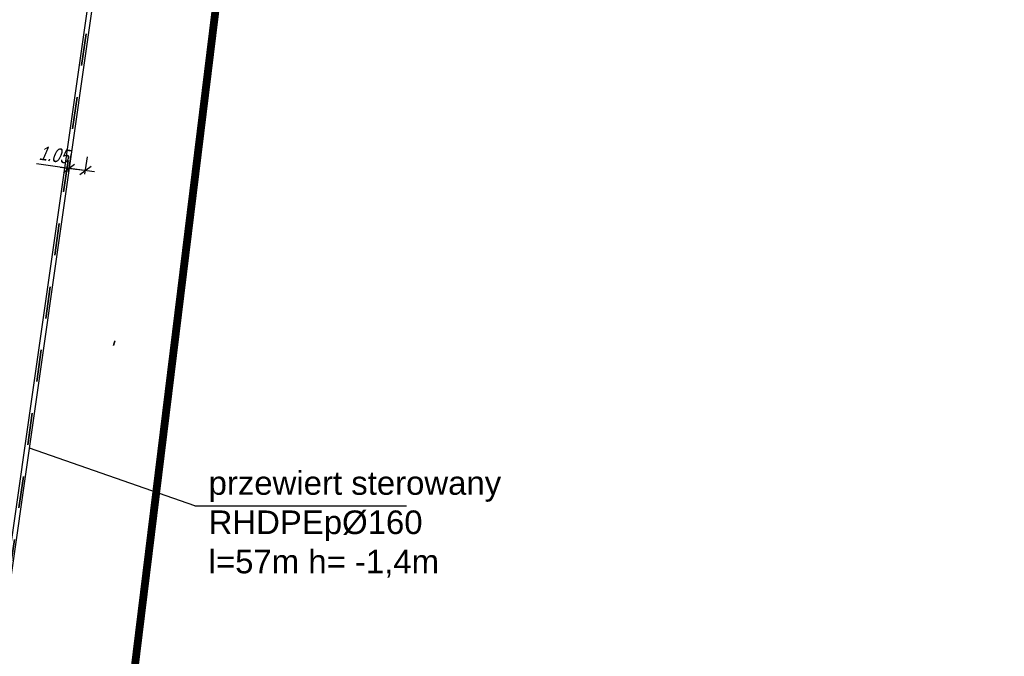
# Model space of a CAD drawing. Header units: millimetres. Extents: x 0 to 6566002, y 0 to 5716629.
# Tile 40 of 99: x 6564140 to 6564203, y 5715935 to 5715976. Entities that reach past the tile are written whole.
import ezdxf
from ezdxf import colors
from ezdxf.entities.mleader import LeaderData, LeaderLine
from ezdxf.math import Vec2, Vec3

# ---------------------------------------------------------------- set-up
doc = ezdxf.new("R2010")
doc.units = ezdxf.units.MM
for name, pattern in [('DASHED', [19.05, 12.7, -6.35]), ('DEMO2', [4.7625, 1.5875, -3.175]), ('JIS_02_1.0', [40.64, 20.32, -20.32])]:
    doc.linetypes.add(name, pattern=pattern)
doc.layers.add('!IS-W-OPIS RZĘDNYCH', color=160, linetype='Continuous', lineweight=13)
for name, color, linetype in [('E-OPIS', 10, 'Continuous'), ('E-PRZEPUST', 5, 'Continuous'), ('GRANICA', 10, 'DEMO2')]:
    doc.layers.add(name, color=color, linetype=linetype)
doc.styles.add('BIKWYM', font='BIKROMSW.SHX', dxfattribs={"width": 0.8, "oblique": 15})
doc.styles.get("Standard").update_dxf_attribs({"font": 'arial.ttf'})
doc.dimstyles.new('BZ_KR_500', dxfattribs={"dimscale": 5, "dimtxt": 0.18, "dimasz": 0.01, "dimexe": 0.18, "dimexo": 0, "dimgap": 0, "dimtad": 0, "dimzin": 0, "dimdsep": 46, "dimtxsty": 'BIKWYM', "dimblk": 'WYM-KR', "dimcen": 0, "dimdle": 0.18, "dimclrd": 256, "dimclre": 256, "dimclrt": 7, "dimadec": 0, "dimazin": 0, "dimtfac": 0.033333, "dimtmove": 0, "dimatfit": 3, "dimldrblk": 'WYM-KR', "dimfxl": 0.18, "dimfxlon": 1, "dimtvp": 0.8, "dimtolj": 1, "dimarcsym": 0})

# ---------------------------------------------------------------- blocks, each defined once
blk = doc.blocks.new('WYM-KR')
at = {"linetype": 'ByBlock'}
blk.add_line((11.52, 0), (-11.52, 0), dxfattribs=at)
at = {"color": 7, "linetype": 'ByBlock'}
blk.add_line((6.24, 6.24), (-6.24, -6.24), dxfattribs=at)
blk = doc.blocks.new('*D468')
at = {"layer": 'Defpoints', "color": 0, "transparency": 16777216}
for p in [(6564143.538, 5715965.998), (6564143.571, 5715966.229), (6564144.579, 5715965.85)]:
    blk.add_point(p, dxfattribs=at)
at = {"layer": 'E-OPIS', "lineweight": -2, "transparency": 16777216}
for p, q in [((6564143.538, 5715965.998), (6564143.698, 5715967.12)), ((6564144.579, 5715965.85), (6564144.739, 5715966.971)), ((6564143.571, 5715966.229), (6564141.484, 5715966.526)), ((6564144.563, 5715966.087), (6564143.621, 5715966.222))]:
    blk.add_line(p, q, dxfattribs=at)
at = {"layer": 'E-OPIS', "lineweight": -2, "transparency": 16777216, "xscale": 0.05, "yscale": 0.05, "zscale": 0.05}
for p, rotation in [((6564143.571, 5715966.229), 171.9013865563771), ((6564144.612, 5715966.08), 351.9013865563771)]:
    blk.add_blockref('WYM-KR', p, dxfattribs=dict(at, rotation=rotation))
at = {"layer": 'E-OPIS', "color": 7, "transparency": 16777216, "insert": (6564142.604, 5715967.093), "char_height": 0.9, "attachment_point": 5, "rotation": 351.90139, "style": 'BIKWYM'}
blk.add_mtext('\\A1;1.05', dxfattribs=at)

msp = doc.modelspace()

# ---------------------------------------------------------------- linework, layer by layer
at = {"color": 1, "linetype": 'JIS_02_1.0', "lineweight": 35, "ltscale": 0.1}
msp.add_arc((6564147.589, 5715954.76), 1.2, 156.00269, 170.9364, dxfattribs=at)
at = {"layer": 'E-OPIS'}
for q in [(6564141.038, 5715948.425), (6564165.059, 5715944.738)]:
    msp.add_line((6564151.568, 5715944.738), q, dxfattribs=at)

# ---------------------------------------------------------------- dimensions: what is measured, and where the dimension line sits
dim = msp.add_aligned_dim(p1=(6564144.579, 5715965.85), p2=(6564143.538, 5715965.998), distance=-0.233, dimstyle='BZ_KR_500', override={"dimfxl": 0.7}, dxfattribs=at)
dim.commit()
dim.dimension.update_dxf_attribs({"geometry": '*D468', "text_midpoint": (6564142.604, 5715967.093)})

# ---------------------------------------------------------------- leaders
at = {"layer": '!IS-W-OPIS RZĘDNYCH'}
ml = msp.add_multileader_mtext('Standard', dxfattribs=at)
ml.set_content('{\\C5;STUDNIA WODOMIERZOWA}', color=256)
ml.set_leader_properties()
ml.build(insert=Vec2(0, 0))
ml.multileader.update_dxf_attribs({"has_text_frame": 1, "text_left_attachment_type": 2, "text_right_attachment_type": 2, "dogleg_length": 0.288, "arrow_head_size": 0.5})
ctx = ml.context
ctx.base_point, ctx.char_height, ctx.arrow_head_size, ctx.landing_gap_size, ctx.plane_origin = Vec3(6564820.407, 5715943.264), 0.8, 0.5, 0.104, Vec3(6564830.685, 5715951.059)
ctx.left_attachment, ctx.right_attachment, ctx.text_align_type, ctx.attachment_type = 2, 2, 1, 1
notes = []
notes.append((ctx, [(0, (0, 0, 0), (0, 0), (1, 0), 1, [])]))
ctx.mtext.insert, ctx.mtext.width, ctx.mtext.alignment, ctx.mtext.flow_direction = Vec3(6564825.378, 5715944.351), 7.02417, 2, 5
ctx.mtext.has_bg_fill, ctx.mtext.bg_color, ctx.mtext.bg_scale_factor, ctx.mtext.bg_transparency, ctx.mtext.use_window_bg_color = 1, -1073741824, 1, 0, 1
for ctx, leaders in notes:
    for number, flags, end, landing, length, lines in leaders:
        leader = LeaderData()
        leader.index, (leader.has_last_leader_line, leader.has_dogleg_vector, leader.attachment_direction) = number, flags
        leader.last_leader_point, leader.dogleg_vector, leader.dogleg_length = Vec3(end), Vec3(landing), length
        for number, points, colour, breaks in lines:
            line = LeaderLine()
            line.index, line.vertices, line.color, line.breaks = number, Vec3.list(points), colors.encode_raw_color(colour), breaks
            leader.lines.append(line)
        ctx.leaders.append(leader)

# ---------------------------------------------------------------- next in the draw order: linework, layer by layer
at = {"color": 1, "linetype": 'JIS_02_1.0', "lineweight": 35, "ltscale": 0.1}
msp.add_line((6564139.23, 5715936.559), (6564147.654, 5715996.017), dxfattribs=at)
at = {"layer": 'E-PRZEPUST'}
for p, q in [((6564139.138, 5715937.256), (6564147.226, 5715993.742)), ((6564147.492, 5715993.783), (6564139.445, 5715937.234))]:
    msp.add_line(p, q, dxfattribs=at)
at = {"layer": 'GRANICA', "color": 14, "linetype": 'DASHED', "ltscale": 3, "const_width": 0.5}
msp.add_lwpolyline([(6564142.159, 5716015.971), (6564157.608, 5716014.66), (6564147.331, 5715931.073), (6564132.461, 5715925.835), (6564109.365, 5715933.649), (6564084.178, 5715932.99), (6564086.38, 5715748.411), (6564059.026, 5715748.411), (6564057.289, 5715762.524), (6564072.88, 5715765.378), (6564071.44, 5715944.682), (6564134.76, 5715939.767), (6564139.933, 5715993.083), (6564142.159, 5716015.971)], dxfattribs=at)

# ---------------------------------------------------------------- next in the draw order: texts
at = {"layer": 'E-OPIS', "insert": (6564152.453, 5715946.949), "char_height": 1.5, "attachment_point": 1}
msp.add_mtext_dynamic_manual_height_columns('przewiert sterowany\\PRHDPEp%%C160\\Pl=57m h= -1,4m', width=22.54955, gutter_width=12.5, heights=[0], dxfattribs=at)

doc.saveas('drawing.dxf')
